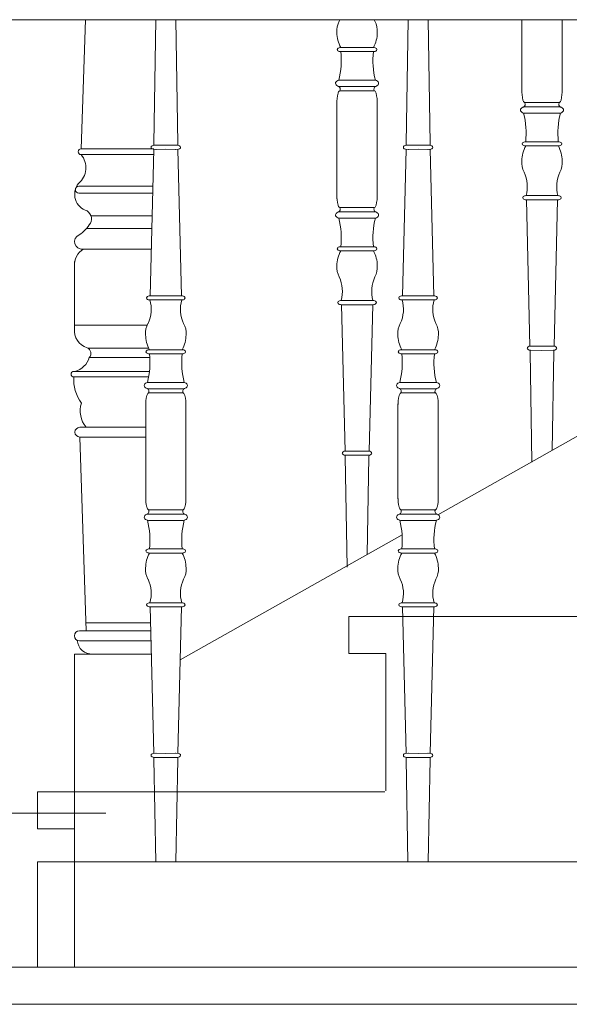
# Model space of a CAD drawing. Header units: millimetres. Extents: x -573548 to 674770, y -246895 to -89040.
# Tile 6 of 199: x 82330 to 82776, y -240022 to -239224. Entities that reach past the tile are written whole.
import ezdxf

# ---------------------------------------------------------------- set-up
doc = ezdxf.new("R2010")
doc.units = ezdxf.units.MM
for name, color, linetype, lineweight in [('AO-RZEDNE_Nr_pióra__2', 8, 'Continuous', 9), ('balustrada drewniana_Nr_pióra__1', 8, 'Continuous', 9), ('balustrada_z tyłu_Nr_pióra__1', 8, 'Continuous', 9), ('SCHODY_Nr_pióra__1', 8, 'Continuous', 9), ('SCIANY_KONSTR_Nr_pióra__21', 8, 'Continuous', 9)]:
    doc.layers.add(name, color=color, linetype=linetype, lineweight=lineweight)

# ---------------------------------------------------------------- blocks, each defined once
blk = doc.blocks.new('A$C685D2BB2')
at = {"layer": 'AO-RZEDNE_Nr_pióra__2'}
blk.add_lwpolyline([(3782.43, 7250.65), (3782.43, 6902.29), (3642.03, 7027.4), (4239.7, 7027.4)], dxfattribs=at)
at = {"layer": 'balustrada drewniana_Nr_pióra__1'}
for p, q in [((4756.4, 7670.92), (4125.33, 7670.92)), ((4274.27, 7368.2), (4288.38, 7368.2)), ((4302.49, 7368.2), (4288.38, 7368.2)), ((4478.91, 7368.2), (4493.02, 7368.2)), ((4507.13, 7368.2), (4493.02, 7368.2)), ((4272.05, 7320.8), (4272.05, 7359.27)), ((4304.71, 7320.8), (4304.71, 7359.27)), ((4476.69, 7320.8), (4476.69, 7359.27)), ((4509.35, 7320.8), (4509.35, 7359.27)), ((4272.05, 7320.8), (4272.05, 7282.33)), ((4304.71, 7320.8), (4304.71, 7282.33)), ((4476.69, 7320.8), (4476.69, 7282.33)), ((4509.35, 7320.8), (4509.35, 7282.33)), ((4274.27, 7273.4), (4288.38, 7273.4)), ((4302.49, 7273.4), (4288.38, 7273.4)), ((4478.91, 7273.4), (4493.02, 7273.4)), ((4507.13, 7273.4), (4493.02, 7273.4)), ((4623.01, 6987.76), (4184.36, 6987.76)), ((4184.36, 6987.76), (4184.36, 6902.29))]:
    blk.add_line(p, q, dxfattribs=at)
for points in [[(4280.3, 7670.92), (4278.72, 7570.42), (4278.69, 7569)], [(4296.45, 7670.92), (4298.03, 7570.42), (4298.07, 7569)], [(4484.94, 7670.92), (4483.36, 7570.42), (4483.33, 7569)], [(4501.09, 7670.92), (4502.67, 7570.42), (4502.71, 7569)], [(4278.61, 7565.72), (4275.71, 7446.95)], [(4288.38, 7565.81), (4279.03, 7565.69)], [(4279.06, 7569.02), (4288.38, 7569.14)], [(4297.7, 7569.02), (4288.38, 7569.14)], [(4288.38, 7565.81), (4297.72, 7565.69)], [(4298.15, 7565.72), (4301.05, 7446.95)], [(4483.25, 7565.72), (4480.35, 7446.95)], [(4493.02, 7565.81), (4483.67, 7565.69)], [(4483.7, 7569.02), (4493.02, 7569.14)], [(4502.34, 7569.02), (4493.02, 7569.14)], [(4493.02, 7565.81), (4502.36, 7565.69)], [(4502.79, 7565.72), (4505.69, 7446.95)], [(4275.57, 7446.95), (4288.38, 7446.95)], [(4288.38, 7443.61), (4275.57, 7443.61)], [(4301.19, 7446.95), (4288.38, 7446.95)], [(4288.38, 7443.61), (4301.19, 7443.61)], [(4480.21, 7446.95), (4493.02, 7446.95)], [(4493.02, 7443.61), (4480.21, 7443.61)], [(4505.83, 7446.95), (4493.02, 7446.95)], [(4493.02, 7443.61), (4505.83, 7443.61)], [(4275.13, 7403.28), (4288.38, 7403.28)], [(4288.38, 7399.94), (4275.13, 7399.94)], [(4301.63, 7403.28), (4288.38, 7403.28)], [(4288.38, 7399.94), (4301.63, 7399.94)], [(4479.77, 7403.28), (4493.02, 7403.28)], [(4493.02, 7399.94), (4479.77, 7399.94)], [(4506.27, 7403.28), (4493.02, 7403.28)], [(4493.02, 7399.94), (4506.27, 7399.94)], [(4274.42, 7376.78), (4288.38, 7376.78)], [(4288.38, 7371.64), (4274.48, 7371.64)], [(4302.34, 7376.78), (4288.38, 7376.78)], [(4288.38, 7371.64), (4302.28, 7371.64)], [(4479.06, 7376.78), (4493.02, 7376.78)], [(4493.02, 7371.64), (4479.12, 7371.64)], [(4506.98, 7376.78), (4493.02, 7376.78)], [(4493.02, 7371.64), (4506.92, 7371.64)], [(4288.38, 7269.96), (4274.48, 7269.96)], [(4288.38, 7269.96), (4302.28, 7269.96)], [(4493.02, 7269.96), (4479.12, 7269.96)], [(4493.02, 7269.96), (4506.92, 7269.96)], [(4274.42, 7264.82), (4288.38, 7264.82)], [(4302.34, 7264.82), (4288.38, 7264.82)], [(4479.06, 7264.82), (4493.02, 7264.82)], [(4506.98, 7264.82), (4493.02, 7264.82)], [(4288.38, 7241.66), (4275.13, 7241.66)], [(4275.13, 7238.32), (4288.38, 7238.32)], [(4288.38, 7241.66), (4301.63, 7241.66)], [(4301.63, 7238.32), (4288.38, 7238.32)], [(4493.02, 7241.66), (4479.77, 7241.66)], [(4479.77, 7238.32), (4493.02, 7238.32)], [(4493.02, 7241.66), (4506.27, 7241.66)], [(4506.27, 7238.32), (4493.02, 7238.32)], [(4288.38, 7197.99), (4275.57, 7197.99)], [(4288.38, 7197.99), (4301.19, 7197.99)], [(4493.02, 7197.99), (4480.21, 7197.99)], [(4493.02, 7197.99), (4505.83, 7197.99)], [(4275.57, 7194.65), (4288.38, 7194.65)], [(4278.61, 7075.88), (4275.71, 7194.65)], [(4301.19, 7194.65), (4288.38, 7194.65)], [(4298.15, 7075.88), (4301.05, 7194.65)], [(4480.21, 7194.65), (4493.02, 7194.65)], [(4483.25, 7075.88), (4480.35, 7194.65)], [(4505.83, 7194.65), (4493.02, 7194.65)], [(4502.79, 7075.88), (4505.69, 7194.65)], [(4288.38, 7075.79), (4279.03, 7075.91)], [(4288.38, 7075.79), (4297.72, 7075.91)], [(4493.02, 7075.79), (4483.67, 7075.91)], [(4493.02, 7075.79), (4502.36, 7075.91)], [(4280.16, 6987.76), (4278.72, 7071.18), (4278.69, 7072.6)], [(4279.06, 7072.58), (4288.38, 7072.46)], [(4297.7, 7072.58), (4288.38, 7072.46)], [(4296.6, 6987.76), (4298.03, 7071.18), (4298.07, 7072.6)], [(4484.8, 6987.76), (4483.36, 7071.18), (4483.33, 7072.6)], [(4483.7, 7072.58), (4493.02, 7072.46)], [(4502.34, 7072.58), (4493.02, 7072.46)], [(4501.24, 6987.76), (4502.67, 7071.18), (4502.71, 7072.6)]]:
    blk.add_lwpolyline(points, dxfattribs=at)
for centre, radius, start, end in [((4248.55, 7436.16), 27.93, 335.28994, 15.48452), ((4328.21, 7436.16), 27.93, 164.51548, 204.71006), ((4453.19, 7436.16), 27.93, 335.28994, 15.48452), ((4532.85, 7436.16), 27.93, 164.51548, 204.71006), ((4288.19, 7416.68), 16.27, 151.32897, 184.62547), ((4288.57, 7416.68), 16.27, 355.37453, 28.67103), ((4492.83, 7416.68), 16.27, 151.32897, 184.62547), ((4493.21, 7416.68), 16.27, 355.37453, 28.67103), ((4297.66, 7415.61), 25.69, 180.53572, 208.68836), ((4279.09, 7415.61), 25.69, 331.31164, 359.46428), ((4502.3, 7415.61), 25.69, 180.53572, 208.68836), ((4483.73, 7415.61), 25.69, 331.31164, 359.46428), ((4212.36, 7392.7), 63.19, 345.35817, 6.58227), ((4364.4, 7392.7), 63.19, 173.41773, 194.64183), ((4417, 7392.7), 63.19, 345.35817, 6.58227), ((4569.04, 7392.7), 63.19, 173.41773, 194.64183), ((4272.45, 7369.58), 2.29, 322.92509, 69.08358), ((4304.31, 7369.58), 2.29, 110.91642, 217.07491), ((4477.09, 7369.58), 2.29, 322.92509, 69.08358), ((4508.95, 7369.58), 2.29, 110.91642, 217.07491), ((4305.89, 7358.42), 33.85, 166.80729, 181.44888), ((4276.59, 7365.23), 3.77, 127.94107, 165.98914), ((4300.17, 7365.23), 3.77, 14.01086, 52.05893), ((4270.87, 7358.42), 33.85, 358.55112, 13.19271), ((4510.53, 7358.42), 33.85, 166.80729, 181.44888), ((4481.23, 7365.23), 3.77, 127.94107, 165.98914), ((4504.81, 7365.23), 3.77, 14.01086, 52.05893), ((4475.51, 7358.42), 33.85, 358.55112, 13.19271), ((4305.89, 7283.18), 33.85, 178.55112, 193.19271), ((4270.87, 7283.18), 33.85, 346.80729, 1.44888), ((4510.53, 7283.18), 33.85, 178.55112, 193.19271), ((4475.51, 7283.18), 33.85, 346.80729, 1.44888), ((4276.59, 7276.37), 3.77, 194.01086, 232.05893), ((4272.45, 7272.02), 2.29, 290.91642, 37.07491), ((4304.31, 7272.02), 2.29, 142.92509, 249.08358), ((4300.17, 7276.37), 3.77, 307.94107, 345.98914), ((4481.23, 7276.37), 3.77, 194.01086, 232.05893), ((4477.09, 7272.02), 2.29, 290.91642, 37.07491), ((4508.95, 7272.02), 2.29, 142.92509, 249.08358), ((4504.81, 7276.37), 3.77, 307.94107, 345.98914), ((4212.36, 7248.9), 63.19, 353.41773, 14.64183), ((4364.4, 7248.9), 63.19, 165.35817, 186.58227), ((4417, 7248.9), 63.19, 353.41773, 14.64183), ((4569.04, 7248.9), 63.19, 165.35817, 186.58227), ((4297.66, 7225.99), 25.69, 151.31164, 179.46428), ((4279.09, 7225.99), 25.69, 0.53572, 28.68836), ((4502.3, 7225.99), 25.69, 151.31164, 179.46428), ((4483.73, 7225.99), 25.69, 0.53572, 28.68836), ((4288.19, 7224.92), 16.27, 175.37453, 208.67103), ((4288.57, 7224.92), 16.27, 331.32897, 4.62547), ((4492.83, 7224.92), 16.27, 175.37453, 208.67103), ((4493.21, 7224.92), 16.27, 331.32897, 4.62547), ((4248.55, 7205.44), 27.93, 344.51548, 24.71006), ((4328.21, 7205.44), 27.93, 155.28994, 195.48452), ((4453.19, 7205.44), 27.93, 344.51548, 24.71006), ((4532.85, 7205.44), 27.93, 155.28994, 195.48452)]:
    blk.add_arc(centre, radius, start, end, dxfattribs=at)
for centre, major_axis, ratio, start_param, end_param in [((4279.14, 7567.36), (2.73, 0.01), 0.610734, 1.599557, 4.672028), ((4280.35, 7567.24), (2.73, 0.04), 0.610071, 4.712389, 4.742644), ((4296.41, 7567.24), (-2.73, 0.04), 0.610071, 1.540542, 1.570796), ((4297.62, 7567.36), (-2.73, 0.01), 0.610734, 1.611157, 4.683628), ((4483.78, 7567.36), (2.73, 0.01), 0.610734, 1.599557, 4.672028), ((4484.99, 7567.24), (2.73, 0.04), 0.610071, 4.712389, 4.742644), ((4501.05, 7567.24), (-2.73, 0.04), 0.610071, 1.540542, 1.570796), ((4502.26, 7567.36), (-2.73, 0.01), 0.610734, 1.611157, 4.683628), ((4275.46, 7445.28), (-2.73, -0.05), 0.609492, 4.661602, 7.842393), ((4301.29, 7445.28), (-2.73, 0.04), 0.610071, 1.540542, 4.760584), ((4480.1, 7445.28), (-2.73, -0.05), 0.609492, 4.661602, 7.842393), ((4505.94, 7445.28), (-2.73, 0.04), 0.610071, 1.540542, 4.760584), ((4275.02, 7401.61), (-2.73, -0.04), 0.610071, 4.664194, 7.884236), ((4301.73, 7401.61), (2.73, -0.04), 0.610071, 4.682134, 7.902177), ((4479.66, 7401.61), (-2.73, -0.04), 0.610071, 4.664194, 7.884236), ((4506.38, 7401.61), (2.73, -0.04), 0.610071, 4.682134, 7.902177), ((4274.42, 7374.21), (3.53, -0.02), 0.726701, 1.575445, 4.734164), ((4302.34, 7374.21), (-3.53, -0.02), 0.726701, 1.549022, 4.70774), ((4479.06, 7374.21), (3.53, -0.02), 0.726701, 1.575445, 4.734164), ((4506.98, 7374.21), (-3.53, -0.02), 0.726701, 1.549022, 4.70774), ((4274.42, 7267.39), (3.53, 0.02), 0.726701, 1.549022, 4.70774), ((4302.34, 7267.39), (-3.53, 0.02), 0.726701, 1.575445, 4.734164), ((4479.06, 7267.39), (3.53, 0.02), 0.726701, 1.549022, 4.70774), ((4506.98, 7267.39), (-3.53, 0.02), 0.726701, 1.575445, 4.734164), ((4275.02, 7239.99), (-2.73, 0.04), 0.610071, 4.682134, 7.902177), ((4301.73, 7239.99), (2.73, 0.04), 0.610071, 4.664194, 7.884236), ((4479.66, 7239.99), (-2.73, 0.04), 0.610071, 4.682134, 7.902177), ((4506.38, 7239.99), (2.73, 0.04), 0.610071, 4.664194, 7.884236), ((4275.46, 7196.32), (-2.73, 0.05), 0.609492, 4.723978, 7.904769), ((4301.29, 7196.32), (-2.73, -0.04), 0.610071, 1.522601, 4.742644), ((4480.1, 7196.32), (-2.73, 0.05), 0.609492, 4.723978, 7.904769), ((4505.94, 7196.32), (-2.73, -0.04), 0.610071, 1.522601, 4.742644), ((4279.14, 7074.24), (2.73, -0.01), 0.610734, 1.611157, 4.683628), ((4280.35, 7074.36), (2.73, -0.04), 0.610071, 1.540542, 1.570796), ((4296.41, 7074.36), (-2.73, -0.04), 0.610071, 4.712389, 4.742644), ((4297.62, 7074.24), (-2.73, -0.01), 0.610734, 1.599557, 4.672028), ((4483.78, 7074.24), (2.73, -0.01), 0.610734, 1.611157, 4.683628), ((4484.99, 7074.36), (2.73, -0.04), 0.610071, 1.540542, 1.570796), ((4501.05, 7074.36), (-2.73, -0.04), 0.610071, 4.712389, 4.742644), ((4502.26, 7074.24), (-2.73, -0.01), 0.610734, 1.599557, 4.672028)]:
    blk.add_ellipse(centre, major_axis=major_axis, ratio=ratio, start_param=start_param, end_param=end_param, dxfattribs=at)
at = {"layer": 'balustrada_z tyłu_Nr_pióra__1'}
for p, q in [((4219.65, 7566.19), (4223.13, 7670.92)), ((4577.16, 7670.92), (4577.16, 7612.56)), ((4609.82, 7670.92), (4609.82, 7612.56)), ((4429.39, 7613.32), (4443.5, 7613.32)), ((4429.39, 7613.32), (4443.5, 7613.32)), ((4457.61, 7613.32), (4443.5, 7613.32)), ((4457.61, 7613.32), (4443.5, 7613.32)), ((4579.38, 7603.63), (4593.49, 7603.63)), ((4607.6, 7603.63), (4593.49, 7603.63)), ((4427.17, 7564.21), (4427.17, 7602.68)), ((4427.17, 7564.21), (4427.17, 7602.68)), ((4459.83, 7564.21), (4459.83, 7602.68)), ((4219.63, 7566.19), (4278.62, 7566.19)), ((4277.19, 7566.19), (4254.45, 7566.19)), ((4427.17, 7564.21), (4427.17, 7525.74)), ((4459.83, 7564.21), (4459.83, 7525.74)), ((4219.63, 7561.51), (4278.5, 7561.51)), ((4217.82, 7535.84), (4277.84, 7535.84)), ((4217.82, 7530.23), (4277.7, 7530.23)), ((4429.39, 7518.52), (4443.5, 7518.52)), ((4429.39, 7518.52), (4443.5, 7518.52)), ((4457.61, 7518.52), (4443.5, 7518.52)), ((4457.61, 7518.52), (4443.5, 7518.52)), ((4227.64, 7511.94), (4277.23, 7511.94)), ((4224.11, 7501.65), (4276.97, 7501.65)), ((4219.72, 7484.81), (4276.54, 7484.81)), ((4214.36, 7474.74), (4214.36, 7417.12)), ((4214.36, 7423.08), (4273.22, 7423.08)), ((4225.26, 7404.38), (4274.46, 7404.38)), ((4226.33, 7396.89), (4275.41, 7396.89)), ((4583.84, 7401.41), (4583.8, 7402.83)), ((4585.37, 7312.14), (4583.84, 7401.41)), ((4601.77, 7321.39), (4603.15, 7401.41)), ((4603.15, 7401.41), (4603.18, 7402.83)), ((4213.73, 7385.67), (4275.15, 7385.67)), ((4213.73, 7381.15), (4274.48, 7381.15)), ((4218.58, 7340.32), (4272.05, 7340.32)), ((4218.58, 7332.43), (4272.05, 7332.43)), ((4218.58, 7332.43), (4223.76, 7175.36)), ((4223.55, 7181.84), (4276.02, 7181.84)), ((4218.38, 7175.36), (4276.18, 7175.36)), ((4218.38, 7167.01), (4276.38, 7167.01)), ((4214.36, 7156.43), (4276.64, 7156.43)), ((4214.36, 7156.43), (4214.36, 6977.76))]:
    blk.add_line(p, q, dxfattribs=at)
for points in [[(4430.25, 7648.4), (4443.5, 7648.4)], [(4430.25, 7648.4), (4443.5, 7648.4)], [(4443.5, 7645.07), (4430.25, 7645.07)], [(4443.5, 7645.07), (4430.25, 7645.07)], [(4456.75, 7648.4), (4443.5, 7648.4)], [(4456.75, 7648.4), (4443.5, 7648.4)], [(4443.5, 7645.07), (4456.75, 7645.07)], [(4443.5, 7645.07), (4456.75, 7645.07)], [(4429.54, 7621.9), (4443.5, 7621.9)], [(4429.54, 7621.9), (4443.5, 7621.9)], [(4457.46, 7621.9), (4443.5, 7621.9)], [(4457.46, 7621.9), (4443.5, 7621.9)], [(4443.5, 7616.76), (4429.6, 7616.76)], [(4443.5, 7616.76), (4429.6, 7616.76)], [(4443.5, 7616.76), (4457.4, 7616.76)], [(4443.5, 7616.76), (4457.4, 7616.76)], [(4579.53, 7595.06), (4593.49, 7595.06)], [(4593.49, 7600.19), (4579.59, 7600.19)], [(4593.49, 7600.19), (4607.39, 7600.19)], [(4607.45, 7595.06), (4593.49, 7595.06)], [(4593.49, 7571.89), (4580.24, 7571.89)], [(4593.49, 7571.89), (4606.74, 7571.89)], [(4580.24, 7568.56), (4593.49, 7568.56)], [(4606.74, 7568.56), (4593.49, 7568.56)], [(4593.49, 7528.22), (4580.68, 7528.22)], [(4580.68, 7524.89), (4593.49, 7524.89)], [(4583.72, 7406.12), (4580.82, 7524.89)], [(4593.49, 7528.22), (4606.3, 7528.22)], [(4606.3, 7524.89), (4593.49, 7524.89)], [(4603.26, 7406.12), (4606.16, 7524.89)], [(4429.54, 7509.94), (4443.5, 7509.94)], [(4429.54, 7509.94), (4443.5, 7509.94)], [(4443.5, 7515.08), (4429.6, 7515.08)], [(4443.5, 7515.08), (4429.6, 7515.08)], [(4443.5, 7515.08), (4457.4, 7515.08)], [(4443.5, 7515.08), (4457.4, 7515.08)], [(4457.46, 7509.94), (4443.5, 7509.94)], [(4457.46, 7509.94), (4443.5, 7509.94)], [(4443.5, 7486.78), (4430.25, 7486.78)], [(4443.5, 7486.78), (4430.25, 7486.78)], [(4430.25, 7483.44), (4443.5, 7483.44)], [(4430.25, 7483.44), (4443.5, 7483.44)], [(4443.5, 7486.78), (4456.75, 7486.78)], [(4443.5, 7486.78), (4456.75, 7486.78)], [(4456.75, 7483.44), (4443.5, 7483.44)], [(4456.75, 7483.44), (4443.5, 7483.44)], [(4443.5, 7443.11), (4430.69, 7443.11)], [(4443.5, 7443.11), (4430.69, 7443.11)], [(4430.69, 7439.77), (4443.5, 7439.77)], [(4430.69, 7439.77), (4443.5, 7439.77)], [(4433.73, 7321), (4430.83, 7439.78)], [(4433.73, 7321), (4430.83, 7439.78)], [(4443.5, 7443.11), (4456.31, 7443.11)], [(4443.5, 7443.11), (4456.31, 7443.11)], [(4456.31, 7439.77), (4443.5, 7439.77)], [(4456.31, 7439.77), (4443.5, 7439.77)], [(4453.27, 7321), (4456.17, 7439.78)], [(4453.27, 7321), (4456.17, 7439.78)], [(4593.49, 7406.02), (4584.15, 7406.14)], [(4593.49, 7406.02), (4602.84, 7406.14)], [(4584.17, 7402.81), (4593.49, 7402.69)], [(4602.81, 7402.81), (4593.49, 7402.69)], [(4435.38, 7226.74), (4433.84, 7316.3), (4433.81, 7317.72)], [(4443.5, 7320.91), (4434.15, 7321.03)], [(4443.5, 7320.91), (4434.15, 7321.03)], [(4434.18, 7317.7), (4443.5, 7317.58)], [(4434.18, 7317.7), (4443.5, 7317.58)], [(4443.5, 7320.91), (4452.84, 7321.03)], [(4443.5, 7320.91), (4452.84, 7321.03)], [(4452.82, 7317.7), (4443.5, 7317.58)], [(4452.82, 7317.7), (4443.5, 7317.58)], [(4451.79, 7237.12), (4453.15, 7316.3), (4453.19, 7317.72)]]:
    blk.add_lwpolyline(points, dxfattribs=at)
for centre, radius, start, end in [((4443.31, 7661.8), 16.27, 151.32897, 184.62547), ((4443.31, 7661.8), 16.27, 151.32897, 184.62547), ((4403.67, 7681.28), 27.93, 335.28994, 338.23174), ((4403.67, 7681.28), 27.93, 335.28994, 338.23174), ((4483.33, 7681.28), 27.93, 201.76826, 204.71006), ((4483.33, 7681.28), 27.93, 201.76826, 204.71006), ((4443.69, 7661.8), 16.27, 355.37453, 28.67103), ((4443.69, 7661.8), 16.27, 355.37453, 28.67103), ((4452.78, 7660.73), 25.69, 180.53572, 208.68836), ((4452.78, 7660.73), 25.69, 180.53572, 208.68836), ((4434.21, 7660.73), 25.69, 331.31164, 359.46428), ((4434.21, 7660.73), 25.69, 331.31164, 359.46428), ((4367.48, 7637.83), 63.19, 345.35817, 6.58227), ((4367.48, 7637.83), 63.19, 345.35817, 6.58227), ((4519.52, 7637.83), 63.19, 173.41773, 194.64183), ((4519.52, 7637.83), 63.19, 173.41773, 194.64183), ((4461.01, 7603.54), 33.85, 166.80729, 181.44888), ((4461.01, 7603.54), 33.85, 166.80729, 181.44888), ((4431.71, 7610.35), 3.77, 127.94107, 165.98914), ((4431.71, 7610.35), 3.77, 127.94107, 165.98914), ((4427.57, 7614.7), 2.29, 322.92509, 69.08358), ((4427.57, 7614.7), 2.29, 322.92509, 69.08358), ((4459.43, 7614.7), 2.29, 110.91642, 217.07491), ((4459.43, 7614.7), 2.29, 110.91642, 217.07491), ((4455.29, 7610.35), 3.77, 14.01086, 52.05893), ((4455.29, 7610.35), 3.77, 14.01086, 52.05893), ((4425.99, 7603.54), 33.85, 358.55112, 13.19271), ((4425.99, 7603.54), 33.85, 358.55112, 13.19271), ((4611, 7613.42), 33.85, 178.55112, 193.19271), ((4575.98, 7613.42), 33.85, 346.80729, 1.44888), ((4581.7, 7606.6), 3.77, 194.01086, 232.05893), ((4577.56, 7602.25), 2.29, 290.91642, 37.07491), ((4609.42, 7602.25), 2.29, 142.92509, 249.08358), ((4605.28, 7606.6), 3.77, 307.94107, 345.98914), ((4517.47, 7579.13), 63.19, 353.41773, 14.64183), ((4669.51, 7579.13), 63.19, 165.35817, 186.58227), ((4219.63, 7563.85), 2.34, 90, 270), ((4602.78, 7556.22), 25.69, 151.31164, 179.46428), ((4584.21, 7556.22), 25.69, 0.53572, 28.68836), ((4207.21, 7550.85), 16.37, 309.00762, 40.6503), ((4593.3, 7555.15), 16.27, 175.37453, 208.67103), ((4593.68, 7555.15), 16.27, 331.32897, 4.62547), ((4553.66, 7535.67), 27.93, 344.51548, 24.71006), ((4633.32, 7535.67), 27.93, 155.28994, 195.48452), ((4228.63, 7529.34), 14.17, 141.66751, 252.98671), ((4217.82, 7533.04), 2.81, 90, 270), ((4461.01, 7528.31), 33.85, 178.55112, 193.19271), ((4461.01, 7528.31), 33.85, 178.55112, 193.19271), ((4425.99, 7528.31), 33.85, 346.80729, 1.44888), ((4425.99, 7528.31), 33.85, 346.80729, 1.44888), ((4220.58, 7509.37), 7.51, 319.88067, 58.68299), ((4431.71, 7521.49), 3.77, 194.01086, 232.05893), ((4431.71, 7521.49), 3.77, 194.01086, 232.05893), ((4427.57, 7517.14), 2.29, 290.91642, 37.07491), ((4427.57, 7517.14), 2.29, 290.91642, 37.07491), ((4459.43, 7517.14), 2.29, 142.92509, 249.08358), ((4459.43, 7517.14), 2.29, 142.92509, 249.08358), ((4455.29, 7521.49), 3.77, 307.94107, 345.98914), ((4455.29, 7521.49), 3.77, 307.94107, 345.98914), ((4367.48, 7494.02), 63.19, 353.41773, 14.64183), ((4367.48, 7494.02), 63.19, 353.41773, 14.64183), ((4519.52, 7494.02), 63.19, 165.35817, 186.58227), ((4519.52, 7494.02), 63.19, 165.35817, 186.58227), ((4201.38, 7521.44), 30.13, 300.31699, 325.87144), ((4220.4, 7490.78), 6, 114.32019, 276.45748), ((4228.07, 7472.55), 13.82, 117.45641, 187.27592), ((4452.78, 7471.11), 25.69, 151.31164, 179.46428), ((4452.78, 7471.11), 25.69, 151.31164, 179.46428), ((4434.21, 7471.11), 25.69, 0.53572, 28.68836), ((4434.21, 7471.11), 25.69, 0.53572, 28.68836), ((4443.31, 7470.04), 16.27, 175.37453, 208.67103), ((4443.31, 7470.04), 16.27, 175.37453, 208.67103), ((4443.69, 7470.04), 16.27, 331.32897, 4.62547), ((4443.69, 7470.04), 16.27, 331.32897, 4.62547), ((4403.67, 7450.56), 27.93, 344.51548, 24.71006), ((4403.67, 7450.56), 27.93, 344.51548, 24.71006), ((4483.33, 7450.56), 27.93, 155.28994, 195.48452), ((4483.33, 7450.56), 27.93, 155.28994, 195.48452), ((4228.94, 7418.73), 14.66, 173.70671, 252.33113), ((4222.72, 7400.2), 4.89, 317.52286, 68.80207), ((4210.38, 7401.76), 16.67, 285.1908, 343.04206), ((4213.73, 7383.41), 2.26, 90, 270), ((4246.05, 7379.08), 32.36, 176.32918, 216.08104), ((4239.95, 7353.69), 21.03, 162.49299, 219.47136), ((4218.58, 7336.38), 3.94, 90, 270), ((4218.38, 7171.19), 4.17, 90, 270), ((4228.27, 7168.22), 11.81, 183.65265, 273.62335)]:
    blk.add_arc(centre, radius, start, end, dxfattribs=at)
for centre, major_axis, ratio, start_param, end_param in [((4430.14, 7646.73), (2.73, 0.04), 0.610071, 1.522601, 4.742644), ((4430.14, 7646.73), (2.73, 0.04), 0.610071, 1.522601, 4.742644), ((4456.85, 7646.73), (-2.73, 0.04), 0.610071, 1.540542, 4.760584), ((4456.85, 7646.73), (-2.73, 0.04), 0.610071, 1.540542, 4.760584), ((4429.54, 7619.33), (-3.53, 0.02), 0.726701, 4.717038, 7.875756), ((4429.54, 7619.33), (-3.53, 0.02), 0.726701, 4.717038, 7.875756), ((4457.46, 7619.33), (3.53, 0.02), 0.726701, 4.690614, 7.849333), ((4457.46, 7619.33), (3.53, 0.02), 0.726701, 4.690614, 7.849333), ((4579.53, 7597.62), (3.53, 0.02), 0.726701, 1.549022, 4.70774), ((4607.45, 7597.62), (-3.53, 0.02), 0.726701, 1.575445, 4.734164), ((4580.14, 7570.22), (-2.73, 0.04), 0.610071, 4.682134, 7.902177), ((4606.85, 7570.22), (2.73, 0.04), 0.610071, 4.664194, 7.884236), ((4580.58, 7526.55), (-2.73, 0.04), 0.610071, 4.682134, 7.902177), ((4606.41, 7526.55), (2.73, 0.05), 0.609492, 4.661602, 7.842393), ((4429.54, 7512.51), (3.53, 0.02), 0.726701, 1.549022, 4.70774), ((4429.54, 7512.51), (3.53, 0.02), 0.726701, 1.549022, 4.70774), ((4457.46, 7512.51), (-3.53, 0.02), 0.726701, 1.575445, 4.734164), ((4457.46, 7512.51), (-3.53, 0.02), 0.726701, 1.575445, 4.734164), ((4430.14, 7485.11), (-2.73, 0.04), 0.610071, 4.682134, 7.902177), ((4430.14, 7485.11), (-2.73, 0.04), 0.610071, 4.682134, 7.902177), ((4456.85, 7485.11), (2.73, 0.04), 0.610071, 4.664194, 7.884236), ((4456.85, 7485.11), (2.73, 0.04), 0.610071, 4.664194, 7.884236), ((4430.58, 7441.44), (-2.73, 0.04), 0.610071, 4.682134, 7.902177), ((4430.58, 7441.44), (-2.73, 0.04), 0.610071, 4.682134, 7.902177), ((4456.41, 7441.44), (2.73, 0.05), 0.609492, 4.661602, 7.842393), ((4456.41, 7441.44), (2.73, 0.05), 0.609492, 4.661602, 7.842393), ((4584.25, 7404.48), (-2.73, 0.01), 0.610734, 4.75275, 7.825221), ((4585.46, 7404.6), (-2.73, 0.04), 0.610071, 4.682134, 4.712389), ((4601.52, 7404.6), (2.73, 0.04), 0.610071, 1.570796, 1.601051), ((4602.73, 7404.48), (2.73, 0.01), 0.610734, 4.74115, 7.813621), ((4434.26, 7319.36), (-2.73, 0.01), 0.610734, 4.75275, 7.825221), ((4434.26, 7319.36), (-2.73, 0.01), 0.610734, 4.75275, 7.825221), ((4435.47, 7319.48), (-2.73, 0.04), 0.610071, 4.682134, 4.712389), ((4435.47, 7319.48), (-2.73, 0.04), 0.610071, 4.682134, 4.712389), ((4451.53, 7319.48), (2.73, 0.04), 0.610071, 1.570796, 1.601051), ((4451.53, 7319.48), (2.73, 0.04), 0.610071, 1.570796, 1.601051), ((4452.74, 7319.36), (2.73, 0.01), 0.610734, 4.74115, 7.813621), ((4452.74, 7319.36), (2.73, 0.01), 0.610734, 4.74115, 7.813621)]:
    blk.add_ellipse(centre, major_axis=major_axis, ratio=ratio, start_param=start_param, end_param=end_param, dxfattribs=at)
at = {"layer": 'SCHODY_Nr_pióra__1'}
for p, q in [((4509.12, 7269.43), (4623.01, 7333.6)), ((4300, 7151.59), (4480.05, 7253.04)), ((4436.91, 7156.91), (4436.91, 7186.91)), ((4436.91, 7186.91), (4718.57, 7186.91)), ((4436.91, 7156.91), (4466.91, 7156.91)), ((4466.91, 7045.36), (4466.91, 7156.91)), ((4184.36, 7014.6), (4184.36, 7044.6)), ((4184.36, 7044.6), (4466.03, 7044.6)), ((4184.36, 7014.6), (4214.36, 7014.6)), ((4214.36, 6903.05), (4214.36, 7014.6)), ((2864.36, 6902.29), (4764.36, 6902.29))]:
    blk.add_line(p, q, dxfattribs=at)
at = {"layer": 'SCIANY_KONSTR_Nr_pióra__21'}
blk.add_line((4704.36, 6872.29), (2864.41, 6872.29), dxfattribs=at)

msp = doc.modelspace()

# ---------------------------------------------------------------- block references
at = {"color": 150}
msp.add_blockref('A$C685D2BB2', (78160.45, -246894.58), dxfattribs=at)

doc.saveas('drawing.dxf')
